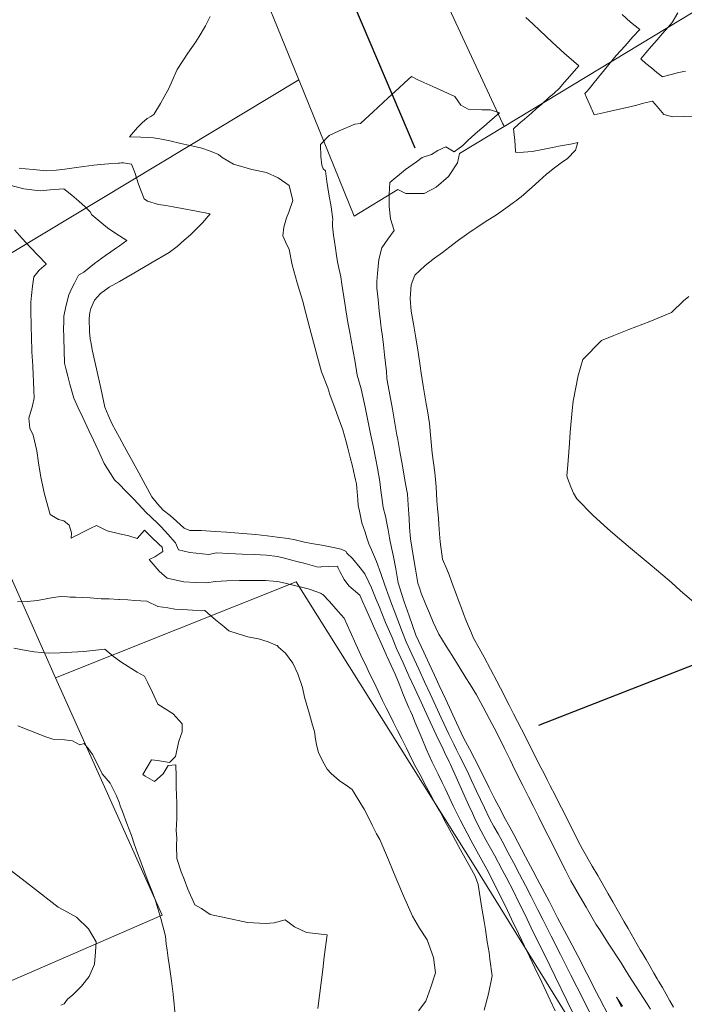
# Model space of a CAD drawing. Header units: inches. Extents: x 11351264 to 11356330, y 6702313 to 6706468.
# Tile 59 of 160: x 11352467 to 11352685, y 6704154 to 6704477. Entities that reach past the tile are written whole.
import ezdxf

# ---------------------------------------------------------------- set-up
doc = ezdxf.new("R2010")
doc.units = ezdxf.units.IN
doc.header["$MEASUREMENT"] = 0
doc.layers.add('Shumate_Contours_clip1', color=7, linetype='Continuous', lineweight=0)
doc.layers.add('Shumate_Parcels_clip1', color=7, linetype='Continuous', lineweight=0)
doc.layers.add('Shumate_Streets_clip1', color=7, linetype='Continuous')

msp = doc.modelspace()

# ---------------------------------------------------------------- linework, layer by layer
at = {"layer": 'Shumate_Contours_clip1'}
for points, elevation in [([(11352529.83, 6704478.05), (11352528.22, 6704474.96), (11352526.19, 6704471.45), (11352525.07, 6704469.76), (11352522.46, 6704466.07), (11352518.95, 6704460.63), (11352517.35, 6704456.94), (11352516.22, 6704454.43), (11352514.73, 6704451.72), (11352513.55, 6704449.53), (11352511.28, 6704445.86), (11352510.31, 6704445.2), (11352509.11, 6704444.62), (11352507.52, 6704443.14), (11352505.94, 6704441.65), (11352503.31, 6704438.6), (11352507.02, 6704438.48), (11352509.11, 6704438.37), (11352511.21, 6704438.22), (11352513.24, 6704437.86), (11352516.52, 6704437.27), (11352520.2, 6704436.41), (11352522.19, 6704435.98), (11352524.2, 6704435.54), (11352527.1, 6704434.84), (11352529.54, 6704433.99), (11352532.55, 6704432.75), (11352533.73, 6704431.77), (11352537.49, 6704429.61), (11352543.46, 6704427.87), (11352548.33, 6704426.82), (11352552.16, 6704425.06), (11352555.76, 6704422.56), (11352556.95, 6704417.7), (11352555.6, 6704413.85), (11352554.81, 6704411.97), (11352554.01, 6704408.87), (11352553.69, 6704406.03), (11352554.46, 6704404.07), (11352555.69, 6704401.55), (11352556.73, 6704396.57), (11352558.3, 6704390.6), (11352559.16, 6704388.12), (11352560.1, 6704384.97), (11352561.16, 6704380.63), (11352562.51, 6704375.6), (11352563.71, 6704371.14), (11352565, 6704366.24), (11352566.36, 6704361.4), (11352568.36, 6704356.13), (11352569.08, 6704353.97), (11352570.85, 6704349.27), (11352571.76, 6704346.55), (11352573.32, 6704342.37), (11352574.42, 6704338.41), (11352574.95, 6704336.31), (11352575.77, 6704333.25), (11352576.47, 6704330.44), (11352577.16, 6704327.43), (11352577.53, 6704325.91), (11352577.8, 6704324.66), (11352578.27, 6704319.34), (11352578.39, 6704317.53), (11352578.76, 6704315.72), (11352579.53, 6704311.82), (11352580.62, 6704308.82), (11352581.24, 6704306.95), (11352581.9, 6704304.92), (11352582.78, 6704303.01), (11352583.08, 6704302.17), (11352584.39, 6704299.11), (11352585.81, 6704295.24), (11352587.14, 6704291.36), (11352588.51, 6704287.48), (11352589.41, 6704285.08), (11352590.14, 6704283.01), (11352591.4, 6704279.84), (11352592.94, 6704275.85), (11352594.12, 6704272.74), (11352595.99, 6704268.72), (11352598.24, 6704263.82), (11352600.17, 6704259.61), (11352601.95, 6704255.72), (11352603.83, 6704251.67), (11352605.61, 6704247.78), (11352608.15, 6704242.46), (11352609.71, 6704239.23), (11352610.59, 6704237.37), (11352611.64, 6704235.32), (11352613.45, 6704231.69), (11352614.64, 6704229.17), (11352615.55, 6704227.29), (11352617.21, 6704223.73), (11352619.77, 6704218.24), (11352621.49, 6704214.81), (11352622.92, 6704212.14), (11352624.26, 6704209.72), (11352625.62, 6704207.31), (11352627.5, 6704203.75), (11352629.43, 6704200.08), (11352631.34, 6704196.46), (11352633.23, 6704192.83), (11352635.16, 6704189.17), (11352637.3, 6704184.84), (11352638.95, 6704181.57), (11352641.63, 6704176.15), (11352644.72, 6704170.16), (11352648.19, 6704163.4), (11352652.14, 6704155.44), (11352656.68, 6704146.38)], 1414), ([(11352681.79, 6704152.89), (11352680.64, 6704154.91), (11352679.4, 6704157.08), (11352678.17, 6704159.26), (11352676.93, 6704161.43), (11352676.51, 6704162.09), (11352675.41, 6704164.03), (11352674.14, 6704166.24), (11352672.86, 6704168.45), (11352671.59, 6704170.66), (11352670.94, 6704171.7), (11352666.91, 6704178.72), (11352665.67, 6704180.87), (11352661.93, 6704187.38), (11352660.4, 6704190.03), (11352656.95, 6704196.04), (11352655.15, 6704199.18), (11352651.97, 6704204.72), (11352650.46, 6704207.6), (11352648.77, 6704210.95), (11352647.73, 6704213.03), (11352646.67, 6704215.12), (11352645.04, 6704218.32), (11352644, 6704220.38), (11352642.95, 6704222.43), (11352641.4, 6704225.48), (11352640.37, 6704227.51), (11352639.34, 6704229.54), (11352638.33, 6704231.53), (11352636.81, 6704234.52), (11352635.77, 6704236.57), (11352634.73, 6704238.63), (11352633.67, 6704240.75), (11352631.96, 6704244.12), (11352629.36, 6704249.16), (11352627.9, 6704252.03), (11352625.02, 6704257.58), (11352623.83, 6704259.9), (11352619.75, 6704267.7), (11352618.02, 6704270.71), (11352616.15, 6704273.99), (11352615.28, 6704276.19), (11352614.5, 6704278.11), (11352613.71, 6704280.04), (11352612.96, 6704281.98), (11352612.26, 6704283.86), (11352611.53, 6704285.75), (11352610.24, 6704289.08), (11352609.52, 6704291.06), (11352608.17, 6704294.72), (11352607.4, 6704296.63), (11352605.98, 6704299.92), (11352605.23, 6704305.64), (11352605.09, 6704308.2), (11352604.83, 6704311.31), (11352604.69, 6704313.37), (11352604.44, 6704316.52), (11352604.2, 6704319.14), (11352603.99, 6704323.66), (11352603.55, 6704328.35), (11352602.63, 6704334.75), (11352602.17, 6704339.5), (11352601.79, 6704344.4), (11352601.09, 6704348.57), (11352600.7, 6704350.94), (11352599.7, 6704356.79), (11352599.03, 6704360.98), (11352598.65, 6704363.36), (11352598.01, 6704367.84), (11352597.24, 6704372.57), (11352596.57, 6704376.55), (11352595.78, 6704381.29), (11352595.39, 6704385.53), (11352595.8, 6704390.02), (11352596.9, 6704393.12), (11352598.6, 6704394.72), (11352600.29, 6704396.31), (11352603.38, 6704398.77), (11352606.02, 6704400.54), (11352609.41, 6704403.18), (11352611.24, 6704404.6), (11352613.88, 6704406.52), (11352615.15, 6704407.41), (11352616.27, 6704408.17), (11352617.25, 6704408.85), (11352620.08, 6704410.7), (11352623.72, 6704412.99), (11352626.8, 6704415.09), (11352629.65, 6704417.19), (11352630, 6704417.44), (11352630.3, 6704417.65), (11352630.55, 6704417.84), (11352631.8, 6704418.88), (11352635.42, 6704422.01), (11352637.77, 6704424.15), (11352640.17, 6704426.26), (11352642.75, 6704428.39), (11352645.01, 6704430.03), (11352647.09, 6704431.46), (11352649.67, 6704434.18), (11352650.44, 6704436.71), (11352648.62, 6704436.28), (11352647.53, 6704436.05), (11352645.26, 6704435.67), (11352642.1, 6704435.11), (11352638.83, 6704434.39), (11352635.41, 6704433.8), (11352632.64, 6704433.53), (11352630.08, 6704433.38), (11352630.02, 6704434), (11352629.72, 6704437.32), (11352629.31, 6704441.23), (11352631.1, 6704442.82), (11352632.88, 6704444.35), (11352635.19, 6704446.36), (11352636.88, 6704447.83), (11352638.59, 6704449.32), (11352640.96, 6704451.43), (11352642.63, 6704452.93), (11352644.27, 6704454.42), (11352646.11, 6704456.55), (11352647.79, 6704458.49), (11352650.73, 6704461.91), (11352649.08, 6704463.27), (11352645.93, 6704466.02), (11352642.06, 6704469.59), (11352637.99, 6704473.51), (11352635.64, 6704475.66), (11352633.38, 6704477.78)], 1414), ([(11352688.82, 6704445.17), (11352684.96, 6704445.2), (11352681.61, 6704445.1), (11352678.66, 6704445.93), (11352676.51, 6704448.55), (11352674.91, 6704450.29), (11352671.99, 6704449.56), (11352669.74, 6704449.01), (11352667.49, 6704448.46), (11352665.04, 6704447.87), (11352662.59, 6704447.3), (11352659.76, 6704446.64), (11352655.83, 6704445.73), (11352654.33, 6704449.02), (11352653.33, 6704451.48), (11352652.68, 6704452.78), (11352653.39, 6704453.41), (11352654.13, 6704454.28), (11352655.8, 6704456.39), (11352658.18, 6704459.35), (11352660.59, 6704462.31), (11352663.04, 6704465.27), (11352665.92, 6704468.48), (11352668.51, 6704471.36), (11352670.77, 6704473.83), (11352667.76, 6704476.25), (11352664.93, 6704478.69)], 1416), ([(11352685.75, 6704460.17), (11352683.53, 6704459.65), (11352680.67, 6704458.89), (11352678.17, 6704458.25), (11352676.39, 6704459.72), (11352674.58, 6704461.18), (11352672.79, 6704462.65), (11352671.17, 6704464.06), (11352671.06, 6704464.16), (11352672.79, 6704466.19), (11352674.61, 6704468.29), (11352676.43, 6704470.38), (11352678.25, 6704472.47), (11352680.06, 6704474.59), (11352681.35, 6704476.14), (11352683.26, 6704479.28)], 1418), ([(11352674.23, 6704152.17), (11352673.13, 6704153.9), (11352670.76, 6704157.65), (11352667.21, 6704163.23), (11352666, 6704165.17), (11352664.65, 6704167.34), (11352660.22, 6704174.23), (11352657.66, 6704178.19), (11352656.39, 6704180.12), (11352653.17, 6704185.63), (11352651.03, 6704189.34), (11352648.19, 6704194.31), (11352646.54, 6704197.59), (11352644.44, 6704201.7), (11352642.87, 6704204.83), (11352640.69, 6704209.08), (11352639.2, 6704212.06), (11352637.57, 6704215.4), (11352635.91, 6704218.67), (11352634.3, 6704221.86), (11352632.44, 6704225.56), (11352629.81, 6704230.8), (11352628.18, 6704234.05), (11352626.35, 6704237.74), (11352623.82, 6704242.86), (11352621.32, 6704247.65), (11352619.37, 6704251.3), (11352617.22, 6704255.33), (11352615.09, 6704258.74), (11352613.73, 6704260.91), (11352611.46, 6704264.59), (11352609.19, 6704268.27), (11352607.25, 6704271.37), (11352604.78, 6704275.33), (11352603.8, 6704277.36), (11352602.98, 6704279.18), (11352601.74, 6704282.24), (11352600.5, 6704285.3), (11352599.07, 6704288.76), (11352598.52, 6704290.45), (11352597.91, 6704292.06), (11352597.13, 6704296.58), (11352596.37, 6704301.12), (11352595.49, 6704306.56), (11352595.22, 6704310.34), (11352595.07, 6704313.29), (11352594.95, 6704314.67), (11352594.78, 6704317.75), (11352594.54, 6704321.21), (11352594.5, 6704321.5), (11352594.42, 6704321.81), (11352593.72, 6704325.83), (11352592.89, 6704330.52), (11352592.07, 6704335.21), (11352591.24, 6704339.9), (11352591.09, 6704340.6), (11352590.4, 6704344.53), (11352589.57, 6704349.21), (11352588.74, 6704353.87), (11352587.91, 6704358.52), (11352587.74, 6704359.37), (11352587.64, 6704361.49), (11352587.01, 6704367.03), (11352586.63, 6704370.27), (11352586.2, 6704373.89), (11352586.04, 6704375), (11352585.71, 6704377.81), (11352585.28, 6704381.49), (11352584.87, 6704385.17), (11352584.47, 6704388.84), (11352584.45, 6704389.59), (11352584.45, 6704391.12), (11352584.66, 6704393.71), (11352584.89, 6704395.98), (11352585.18, 6704398.25), (11352586.09, 6704402.14), (11352588.04, 6704404.99), (11352590.15, 6704407.85), (11352588.95, 6704411.62), (11352588.48, 6704415.67), (11352588.55, 6704419.58), (11352588.73, 6704423.56), (11352593.84, 6704427.88), (11352597.48, 6704430.38), (11352599.41, 6704431.74), (11352602.38, 6704432.78), (11352604.48, 6704434.09), (11352607.12, 6704435.3), (11352609.88, 6704433.63), (11352612.71, 6704435.74), (11352614.47, 6704437.49), (11352616.69, 6704439.45), (11352618.29, 6704440.84), (11352619.57, 6704441.96), (11352621.49, 6704443.63), (11352623.09, 6704445.02), (11352624.69, 6704446.42), (11352621.75, 6704447.37), (11352618.94, 6704447.38), (11352614.45, 6704447.63), (11352612.07, 6704448.98), (11352610.06, 6704451.79), (11352602.9, 6704455.03), (11352597.96, 6704457.26), (11352595.9, 6704458.41), (11352593.57, 6704456.27), (11352591.71, 6704454.55), (11352588.24, 6704451.36), (11352583.33, 6704446.81), (11352580.69, 6704444.37), (11352579.14, 6704442.91), (11352577.25, 6704442.71), (11352572.17, 6704440.51), (11352568.89, 6704439.01), (11352565.99, 6704436.06), (11352566.07, 6704432.13), (11352566.41, 6704429.23), (11352566.9, 6704428.02), (11352567.59, 6704427.39), (11352568.05, 6704423.89), (11352568.75, 6704419.72), (11352569.45, 6704415.55), (11352570.06, 6704411.42), (11352569.95, 6704410.58), (11352569.96, 6704409.18), (11352570.31, 6704406.31), (11352570.59, 6704404.18), (11352570.89, 6704402.06), (11352571.27, 6704399.6), (11352571.62, 6704397.52), (11352571.98, 6704395.43), (11352572.64, 6704392.57), (11352572.98, 6704390.18), (11352573.64, 6704385.98), (11352574, 6704383.96), (11352574.31, 6704381.79), (11352574.69, 6704379.66), (11352574.99, 6704377.59), (11352575.54, 6704374.92), (11352576.57, 6704368.76), (11352577.32, 6704364.54), (11352578.07, 6704360.32), (11352579.38, 6704355.88), (11352580.61, 6704349.76), (11352581.51, 6704345.41), (11352582.41, 6704341.05), (11352583.26, 6704337.09), (11352584.13, 6704332.58), (11352584.66, 6704329.77), (11352585.47, 6704325.43), (11352585.75, 6704322.49), (11352586.07, 6704320.16), (11352586.59, 6704316.89), (11352587.33, 6704313.99), (11352587.78, 6704311.77), (11352588.18, 6704309.52), (11352588.63, 6704306.94), (11352588.83, 6704305.74), (11352589.81, 6704301.27), (11352590.68, 6704296.79), (11352591.49, 6704292.11), (11352592.65, 6704288.29), (11352593.47, 6704285.92), (11352595.09, 6704281.26), (11352596.19, 6704278.1), (11352597.3, 6704274.94), (11352599.87, 6704269.41), (11352601.65, 6704265.59), (11352603.41, 6704261.78), (11352604.93, 6704258.48), (11352607.08, 6704253.83), (11352608.85, 6704250), (11352610.62, 6704246.17), (11352612.97, 6704241.3), (11352614.86, 6704237.66), (11352616.5, 6704234.52), (11352618.38, 6704230.88), (11352621.34, 6704224.8), (11352623.23, 6704221.13), (11352625.12, 6704217.5), (11352626.3, 6704215.26), (11352628.15, 6704211.9), (11352629.41, 6704209.54), (11352631.97, 6704204.68), (11352633.28, 6704202.24), (11352635.8, 6704197.46), (11352637.14, 6704194.94), (11352639.61, 6704190.24), (11352641, 6704187.64), (11352643.79, 6704182.13), (11352647.56, 6704175.02), (11352650.49, 6704169.45), (11352653.41, 6704163.87), (11352656.58, 6704157.67), (11352657.54, 6704155.77), (11352660.74, 6704149.67)], 1412), ([(11352467.15, 6704428.28), (11352469.2, 6704428.03), (11352471.74, 6704427.8), (11352476.08, 6704427.39), (11352479.23, 6704427.65), (11352482.12, 6704427.94), (11352485.18, 6704428.42), (11352488.29, 6704428.85), (11352491.58, 6704429.24), (11352493.76, 6704429.45), (11352496.45, 6704429.73), (11352499.56, 6704429.93), (11352500, 6704429.96), (11352500.7, 6704430.01), (11352501.37, 6704430.03), (11352503.96, 6704429.57), (11352505.09, 6704426.81), (11352506.25, 6704423.06), (11352507.21, 6704420.68), (11352508.17, 6704418.16), (11352509.21, 6704417.49), (11352512.82, 6704416.35), (11352515.26, 6704415.98), (11352517.63, 6704415.59), (11352520.66, 6704415.02), (11352525.33, 6704414.15), (11352529.76, 6704413.29), (11352527.27, 6704410.34), (11352525.25, 6704408.28), (11352523.31, 6704406.44), (11352521.22, 6704404.65), (11352518.96, 6704402.59), (11352516.38, 6704400.62), (11352510.29, 6704397.04), (11352504.16, 6704393.46), (11352500, 6704391.11), (11352496.66, 6704389.23), (11352493.79, 6704387.12), (11352491.84, 6704384.9), (11352490.61, 6704382.21), (11352490.26, 6704380.93), (11352490.04, 6704378.93), (11352490.2, 6704374.58), (11352490.43, 6704372.23), (11352490.7, 6704370.72), (11352491.12, 6704368.68), (11352492.49, 6704362.39), (11352493.87, 6704356.09), (11352495.26, 6704349.79), (11352496.36, 6704347.17), (11352497.6, 6704344.24), (11352500, 6704339.88), (11352501.67, 6704336.84), (11352505.74, 6704329.42), (11352510.66, 6704320.42), (11352512.56, 6704318.03), (11352514.35, 6704316.05), (11352516.64, 6704314.21), (11352518.7, 6704312.43), (11352521.22, 6704310.04), (11352523.11, 6704309.37), (11352526.84, 6704309.36), (11352531.49, 6704309.01), (11352535.28, 6704308.73), (11352540.49, 6704308.35), (11352544.79, 6704308.06), (11352548.54, 6704307.59), (11352551.81, 6704307.18), (11352555.41, 6704306.7), (11352557.73, 6704306.22), (11352560.77, 6704305.48), (11352563, 6704305.08), (11352566.43, 6704304.54), (11352570.25, 6704303.76), (11352572.74, 6704303.24), (11352574.44, 6704302.47), (11352574.69, 6704301.83), (11352576.51, 6704300.18), (11352578.98, 6704297.12), (11352580.59, 6704295.15), (11352581.84, 6704292.4), (11352582.74, 6704290.5), (11352584.31, 6704286.67), (11352585.33, 6704284.18), (11352586.07, 6704282.21), (11352587.37, 6704279.1), (11352589.46, 6704274.15), (11352590.94, 6704270.54), (11352593.08, 6704265.85), (11352595, 6704261.65), (11352596.9, 6704257.49), (11352598.98, 6704252.95), (11352600.63, 6704249.38), (11352602.65, 6704245.11), (11352604.66, 6704240.85), (11352605.76, 6704238.51), (11352606.67, 6704236.59), (11352608.17, 6704233.37), (11352608.61, 6704232.48), (11352611, 6704227.33), (11352613.18, 6704222.39), (11352614.67, 6704219.03), (11352615.83, 6704216.49), (11352616.73, 6704214.49), (11352618.73, 6704210.63), (11352620.38, 6704207.55), (11352621.36, 6704205.8), (11352623.08, 6704202.73), (11352625.59, 6704197.96), (11352626.88, 6704195.47), (11352629.39, 6704190.68), (11352630.85, 6704187.67), (11352633.1, 6704183.1), (11352635.15, 6704178.88), (11352636.81, 6704175.53), (11352639.45, 6704170.08), (11352643.03, 6704162.93), (11352646.87, 6704155.04), (11352650.69, 6704147.14)], 1416), ([(11352464.06, 6704422.67), (11352468.67, 6704421.49), (11352472.17, 6704421.05), (11352474.15, 6704420.83), (11352477.31, 6704421.11), (11352481.77, 6704421.54), (11352484.36, 6704419.4), (11352486.7, 6704417.43), (11352488.79, 6704415.57), (11352490.41, 6704413.91), (11352490.99, 6704412.93), (11352493.62, 6704410.76), (11352496.15, 6704408.74), (11352498.2, 6704407.27), (11352500, 6704406.1), (11352502.42, 6704404.52), (11352500, 6704402.79), (11352499.06, 6704402.11), (11352497.16, 6704400.78), (11352495.42, 6704399.57), (11352491.81, 6704396.98), (11352488.37, 6704394.18), (11352486.62, 6704393.18), (11352485.32, 6704390.56), (11352484.31, 6704388.7), (11352483.43, 6704386.71), (11352482.47, 6704382.85), (11352481.82, 6704379.65), (11352481.74, 6704377.24), (11352481.67, 6704376.09), (11352481.78, 6704372.33), (11352481.87, 6704368.57), (11352481.98, 6704364.22), (11352482.52, 6704362.12), (11352483.05, 6704360.03), (11352483.77, 6704357.33), (11352485.02, 6704352.81), (11352486.49, 6704349.6), (11352487.99, 6704346.38), (11352489.96, 6704342.19), (11352491.48, 6704338.93), (11352493, 6704335.66), (11352495.05, 6704331.31), (11352498.44, 6704325.98), (11352500, 6704324.41), (11352502.06, 6704322.33), (11352504.71, 6704319.61), (11352507.43, 6704316.67), (11352508.84, 6704315.22), (11352510.32, 6704313.78), (11352512.7, 6704311.5), (11352513.67, 6704310.55), (11352515.9, 6704308.09), (11352518.44, 6704305.27), (11352519.45, 6704302.97), (11352523.13, 6704302.05), (11352525.18, 6704301.85), (11352529.35, 6704301.49), (11352531.82, 6704301.95), (11352535.91, 6704301.73), (11352540.32, 6704301.56), (11352544.3, 6704301.4), (11352548.28, 6704301.25), (11352551.88, 6704300.76), (11352554.19, 6704300.26), (11352556.17, 6704299.72), (11352558.66, 6704299.02), (11352560.93, 6704298.46), (11352564.8, 6704297.45), (11352566.01, 6704297.3), (11352566.2, 6704297.4), (11352568.62, 6704297.55), (11352571.63, 6704297.66), (11352571.82, 6704296.91), (11352572.31, 6704295.86), (11352573.73, 6704293.2), (11352575.32, 6704291.11), (11352578.85, 6704288.06), (11352579.92, 6704285.81), (11352581.83, 6704281.39), (11352583.78, 6704276.97), (11352585.77, 6704272.56), (11352587.57, 6704268.61), (11352587.7, 6704268.3), (11352587.88, 6704267.89), (11352590.5, 6704262.18), (11352591.79, 6704258.99), (11352593.27, 6704255.31), (11352595.02, 6704251.12), (11352595.53, 6704250.01), (11352596.18, 6704248.58), (11352597, 6704246.48), (11352599.23, 6704241.12), (11352600.68, 6704237.7), (11352602.6, 6704233.3), (11352604.57, 6704229.33), (11352605.92, 6704226.59), (11352606.91, 6704224.6), (11352609.58, 6704218.92), (11352611.79, 6704214.29), (11352615.36, 6704207.62), (11352617.29, 6704204.06), (11352618.39, 6704202.06), (11352620.55, 6704198.14), (11352623.66, 6704192.18), (11352627.31, 6704184.62), (11352628.7, 6704181.7), (11352630.95, 6704177.06), (11352632.97, 6704172.82), (11352634.57, 6704169.51), (11352637.22, 6704163.91), (11352637.94, 6704162.47), (11352641.37, 6704155.17), (11352643.04, 6704151.64)], 1418), ([(11352465.55, 6704407.98), (11352468.15, 6704405.19), (11352470.74, 6704402.38), (11352473.36, 6704399.61), (11352475.95, 6704396.91), (11352476.03, 6704396.83), (11352475.99, 6704396.8), (11352475.98, 6704396.79), (11352473.73, 6704394.83), (11352471.97, 6704392.64), (11352471.47, 6704389.57), (11352471.21, 6704386.47), (11352470.97, 6704384.3), (11352470.97, 6704380.11), (11352471.02, 6704377.89), (11352471.04, 6704375.85), (11352471.13, 6704372.98), (11352471.27, 6704367.98), (11352471.6, 6704363.36), (11352471.7, 6704360.48), (11352471.79, 6704358.28), (11352471.94, 6704355.31), (11352472.07, 6704352.89), (11352471.5, 6704350.26), (11352470.27, 6704346.23), (11352470.6, 6704342.95), (11352471.68, 6704340.64), (11352472.87, 6704335.45), (11352473.45, 6704331.56), (11352474.21, 6704326.84), (11352475.39, 6704321.27), (11352477.25, 6704314.55), (11352480.06, 6704312.96), (11352481.75, 6704312.49), (11352483.55, 6704311.06), (11352484.33, 6704308.55), (11352484.15, 6704306.79), (11352485.59, 6704307.52), (11352486.34, 6704307.92), (11352488.22, 6704308.94), (11352490.63, 6704310.12), (11352492.46, 6704310.92), (11352495.99, 6704309.21), (11352500, 6704308.21), (11352503.13, 6704307.61), (11352505.82, 6704306.72), (11352508.3, 6704309.4), (11352510.56, 6704307.16), (11352512.95, 6704304.81), (11352514.01, 6704303.86), (11352514.22, 6704302.45), (11352511.61, 6704300.73), (11352509.82, 6704299.79), (11352513.08, 6704296.01), (11352515.67, 6704293.67), (11352521.2, 6704292.51), (11352525.01, 6704292.23), (11352528.58, 6704292.09), (11352531.56, 6704292.58), (11352535.29, 6704292.84), (11352539.37, 6704292.96), (11352543.76, 6704292.91), (11352547.9, 6704292.86), (11352550.46, 6704292.66), (11352552.49, 6704292.51), (11352554.8, 6704291.94), (11352557.51, 6704291.25), (11352559.73, 6704290.72), (11352561.94, 6704290.15), (11352565.45, 6704288.93), (11352566.23, 6704288.63), (11352566.32, 6704288.55), (11352566.71, 6704288.31), (11352568.98, 6704286), (11352570.33, 6704284.4), (11352571.78, 6704282.73), (11352573.78, 6704280.49), (11352575.7, 6704276.16), (11352577.59, 6704271.97), (11352579.82, 6704267.19), (11352580.75, 6704265.31), (11352582.13, 6704262.38), (11352583.53, 6704259.59), (11352586.31, 6704253.53), (11352587.55, 6704251.06), (11352588.6, 6704248.98), (11352589.95, 6704246.31), (11352591.3, 6704243.64), (11352592.66, 6704240.97), (11352594.24, 6704237.91), (11352595.99, 6704234.17), (11352597.32, 6704231.64), (11352598.67, 6704229.11), (11352600.71, 6704225.3), (11352602.13, 6704222.63), (11352603.56, 6704219.97), (11352604.99, 6704217.32), (11352605.98, 6704215.5), (11352606.68, 6704214.09), (11352609.49, 6704208.98), (11352611.97, 6704204.48), (11352615.01, 6704198.97), (11352616.73, 6704195.86), (11352617.65, 6704193.43), (11352617.76, 6704193.14), (11352618.84, 6704186.02), (11352619.71, 6704180.91), (11352620.12, 6704178.38), (11352620.71, 6704174.3), (11352621.33, 6704170.74), (11352621.61, 6704168.57), (11352622.36, 6704163.1), (11352621.11, 6704157.22), (11352619.75, 6704151.84)], 1420), ([(11352689.11, 6704285.24), (11352684.1, 6704289.56), (11352681.14, 6704292.28), (11352678.33, 6704294.67), (11352676.28, 6704296.39), (11352674.22, 6704298.12), (11352672.2, 6704299.82), (11352667.72, 6704303.57), (11352661.94, 6704308.45), (11352660.17, 6704310), (11352655.45, 6704314.28), (11352650.08, 6704319.67), (11352648.96, 6704321.56), (11352648.14, 6704323.7), (11352647.08, 6704326.51), (11352646.84, 6704327.32), (11352647.11, 6704330.92), (11352647.73, 6704338), (11352647.95, 6704341.58), (11352648.58, 6704348.67), (11352648.95, 6704351.75), (11352650.51, 6704360.25), (11352652.11, 6704365.49), (11352658.25, 6704371.71), (11352662.26, 6704373.37), (11352667.19, 6704375.28), (11352674.11, 6704377.93), (11352681.16, 6704380.87), (11352685.07, 6704384.68), (11352686.84, 6704386.19)], 1416), ([(11352466.61, 6704285.93), (11352469.74, 6704285.97), (11352473.14, 6704286.3), (11352477.04, 6704287.15), (11352480.62, 6704287.65), (11352483, 6704287.53), (11352483.85, 6704287.39), (11352484.4, 6704287.39), (11352485.66, 6704287.41), (11352490.4, 6704287.19), (11352494.03, 6704286.94), (11352496.62, 6704286.87), (11352499.81, 6704286.69), (11352500, 6704286.69), (11352502.83, 6704286.56), (11352505.09, 6704286.37), (11352509.06, 6704286.15), (11352512.6, 6704284.33), (11352515.89, 6704283.89), (11352518.25, 6704283.54), (11352520.7, 6704283.41), (11352524.03, 6704283.14), (11352528.08, 6704283.02), (11352529.91, 6704281.37), (11352531.56, 6704279.96), (11352534.25, 6704277.79), (11352535.88, 6704276.43), (11352538.97, 6704275.44), (11352542.2, 6704274.44), (11352545.6, 6704273.74), (11352548.86, 6704272.77), (11352551.36, 6704271.68), (11352551.76, 6704271.54), (11352552.19, 6704271.07), (11352554.51, 6704269.1), (11352556.96, 6704265.82), (11352558.57, 6704262.24), (11352560.04, 6704257.74), (11352560.8, 6704254.64), (11352562.35, 6704249.07), (11352563.36, 6704245.47), (11352564.02, 6704243.32), (11352564.39, 6704240.85), (11352564.81, 6704238.52), (11352565.39, 6704236.41), (11352566.79, 6704233.5), (11352568.14, 6704231.01), (11352569.47, 6704229.54), (11352572.14, 6704227.22), (11352574.82, 6704225.39), (11352576.34, 6704224.33), (11352576.48, 6704224.11), (11352577.03, 6704223.25), (11352578.9, 6704220.16), (11352580.3, 6704217.81), (11352581.85, 6704214.9), (11352583, 6704212.64), (11352584.42, 6704209.76), (11352585.47, 6704207.83), (11352588.35, 6704201.2), (11352589.78, 6704197.72), (11352591.08, 6704194.52), (11352593.22, 6704189.44), (11352596.22, 6704182.73), (11352598.51, 6704178.77), (11352600.98, 6704174.9), (11352603.11, 6704169.14), (11352603.77, 6704164.08), (11352602.16, 6704159.37), (11352600.61, 6704154.83), (11352598.14, 6704151.69)], 1422), ([(11352465.4, 6704270.71), (11352469.47, 6704269.89), (11352472.09, 6704269.44), (11352476.63, 6704269), (11352480.5, 6704269.16), (11352484.38, 6704269.34), (11352488.29, 6704269.62), (11352491.35, 6704269.93), (11352495.23, 6704270.32), (11352498.09, 6704268.01), (11352500, 6704266.58), (11352500.44, 6704266.25), (11352502.9, 6704264.66), (11352505.85, 6704262.83), (11352508.29, 6704261.55), (11352509.27, 6704259.48), (11352510.84, 6704256.13), (11352512.67, 6704252.26), (11352517.67, 6704249.14), (11352520.65, 6704245.83), (11352520.57, 6704243.25), (11352519.48, 6704240.12), (11352518.45, 6704235.15), (11352516.41, 6704233.18), (11352514.44, 6704233.48), (11352512.5, 6704233.84), (11352510.5, 6704234.09), (11352507.65, 6704229.24), (11352508.45, 6704228.64), (11352511.49, 6704226.87), (11352514.42, 6704229.4), (11352515.97, 6704232.21), (11352518.57, 6704232.39), (11352518.66, 6704228.52), (11352518.61, 6704225.06), (11352518.89, 6704219.81), (11352518.81, 6704214.83), (11352518.66, 6704210.79), (11352518.82, 6704208.31), (11352518.73, 6704205.86), (11352518.81, 6704201.6), (11352520.33, 6704197.32), (11352521.31, 6704194.82), (11352522.46, 6704191.62), (11352524.71, 6704186.47), (11352526.93, 6704185.27), (11352529.76, 6704183.3), (11352534.9, 6704182.21), (11352542.1, 6704180.65), (11352548, 6704180.28), (11352550.84, 6704180.52), (11352554.4, 6704181.48), (11352557.52, 6704179.2), (11352561.39, 6704177.38), (11352568.14, 6704176.54), (11352567.23, 6704169.41), (11352566.72, 6704165.22), (11352566.19, 6704160.92), (11352565.12, 6704152.42)], 1424), ([(11352466.64, 6704245.21), (11352470.25, 6704243.83), (11352473.88, 6704242.36), (11352475.87, 6704241.61), (11352478.16, 6704240.78), (11352482.05, 6704240.63), (11352484.66, 6704240.3), (11352487.06, 6704238.91), (11352488.4, 6704239.39), (11352489.84, 6704237.7), (11352491.19, 6704235.83), (11352492.51, 6704233.29), (11352494.35, 6704229.46), (11352497.01, 6704226.4), (11352499.03, 6704222.24), (11352500, 6704219.76), (11352500.32, 6704218.95), (11352501.01, 6704217.04), (11352502.49, 6704213.12), (11352503.98, 6704209.16), (11352504.89, 6704206.41), (11352505.9, 6704203.41), (11352506.69, 6704201.42), (11352508.34, 6704196.98), (11352509.17, 6704194.91), (11352510.87, 6704190.51), (11352511.67, 6704188.51), (11352513.63, 6704181.93), (11352515.15, 6704176.16), (11352515.41, 6704173.67), (11352515.67, 6704171.56), (11352516.04, 6704168.93), (11352516.35, 6704166.8), (11352517.09, 6704161.49), (11352517.68, 6704157.15), (11352518.42, 6704149.24)], 1426), ([(11352462.86, 6704198.89), (11352471.46, 6704192.28), (11352479.94, 6704185.72), (11352482.96, 6704184.05), (11352485.95, 6704182.38), (11352489.87, 6704178.54), (11352491, 6704176.73), (11352492.4, 6704174.24), (11352492.12, 6704171.04), (11352491.79, 6704166.91), (11352490.1, 6704162.89), (11352487.53, 6704159.73), (11352484.76, 6704156.94), (11352483, 6704155.44), (11352481.85, 6704153.92), (11352480.77, 6704153.55)], 1428), ([(11352665.05, 6704153.19), (11352663.11, 6704156.14), (11352664.79, 6704152.99)], 1410)]:
    msp.add_lwpolyline(points, dxfattribs=dict(at, elevation=elevation))
at = {"layer": 'Shumate_Parcels_clip1'}
msp.add_lwpolyline([(11353012, 6704158), (11352827, 6704563.5), (11352626.24, 6704441.97), (11352626, 6704442.5), (11352625.83, 6704442.87), (11352606, 6704485.5), (11352605.79, 6704486.02), (11352717, 6704552), (11352808, 6704606), (11352893, 6704657), (11352984, 6704711.5), (11353067, 6704761)], dxfattribs=at)
for points in [[(11353012, 6704158), (11352941, 6704133.5), (11352798.16, 6704070.41), (11352765.69, 6704056.95), (11352764.41, 6704056.4), (11352717.88, 6704035.19), (11352617, 6704198.5), (11352558, 6704292.5), (11352479, 6704261), (11352462, 6704299.5), (11352429, 6704379), (11352558.89, 6704457.26), (11352559, 6704457), (11352577, 6704412.5), (11352591.39, 6704421.31), (11352594, 6704420), (11352600, 6704420), (11352604, 6704422), (11352608, 6704425.5), (11352611, 6704430), (11352611.63, 6704433.12), (11352626.24, 6704441.97), (11352827, 6704563.5)], [(11352558.89, 6704457.26), (11352429, 6704379), (11352422, 6704397.5), (11352381, 6704496), (11352524.09, 6704542.79)], [(11352479, 6704261), (11352514, 6704183), (11352300.75, 6704090.37), (11352247.2, 6704213.53), (11352462, 6704299.5)], [(11352717.88, 6704035.19), (11352713.08, 6704033), (11352600, 6703987), (11352429, 6703917.5), (11352353.54, 6703968.95), (11352341.79, 6703995.98), (11352300.75, 6704090.37), (11352514, 6704183), (11352479, 6704261), (11352558, 6704292.5), (11352617, 6704198.5)]]:
    msp.add_lwpolyline(points, close=True, dxfattribs=at)
at = {"layer": 'Shumate_Streets_clip1', "color": 4}
msp.add_lwpolyline([(11352523, 6704614), (11352535, 6704580.5), (11352597, 6704435)], dxfattribs=at)
at = {"layer": 'Shumate_Streets_clip1'}
msp.add_lwpolyline([(11352997.01, 6704103.61), (11352889.01, 6704343.55), (11352637.56, 6704245.3)], dxfattribs=at)

doc.saveas('drawing.dxf')
